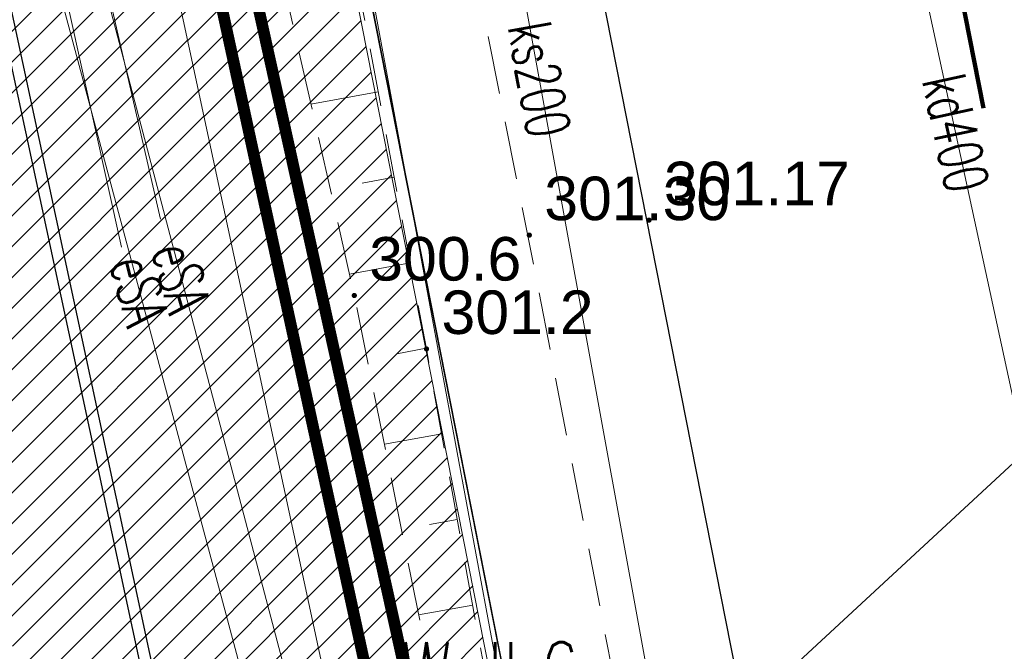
# Model space of a CAD drawing. Header units: metres. Extents: x 6567444 to 13135881, y 5574237 to 11149086.
# Tile 156 of 212: x 6567926 to 6567943, y 5574504 to 5574515. Entities that reach past the tile are written whole.
import ezdxf
from ezdxf import colors
from ezdxf.entities.mleader import LeaderData, LeaderLine
from ezdxf.enums import TextEntityAlignment as Align
from ezdxf.math import Vec2, Vec3

# ---------------------------------------------------------------- set-up
doc = ezdxf.new("R2010")
doc.units = ezdxf.units.M
for name, pattern in [('_MDCP$0$2.0_1.0', [3, 2, -1]), ('_MDCP$0$L_0_03', [1, 0.5, -0.5]), ('_MDCP$0$L_0_04', [1.5, 1, -0.5]), ('GE.I.6640.1.468.2024_MDCP_dodatkowe pomiary_12.03.2026$0$2.0_1.0', [3, 2, -1]), ('GE.I.6640.1.468.2024_MDCP_dodatkowe pomiary_12.03.2026$0$L_0_03', [1, 0.5, -0.5]), ('GE.I.6640.1.468.2024_MDCP_dodatkowe pomiary_12.03.2026$0$L_0_04', [1.5, 1, -0.5])]:
    doc.linetypes.add(name, pattern=pattern)
for name, color, linetype, lineweight in [('_MDCP$0$EGB_DzialkaEwidencyjna', 7, 'Continuous', 18), ('_MDCP$0$EGB_Klasouzytek', 92, 'Continuous', 18), ('_MDCP$0$EGB_KonturUzytkuGruntowego', 92, 'Continuous', 18), ('_MDCP$0$GES_PrzewodElektroenergetyczny', 1, 'Continuous', 18), ('_MDCP$0$KR_ObiektKarto', 7, 'Continuous', 18), ('_MDCP$0$OT_Komunikacja', 7, 'Continuous', 18), ('_MDCP$0$OT_Skarpa', 7, 'Continuous', 18), ('_MDCP$0$OTRN', 7, 'Continuous', 13), ('_MDCP$0$OTRS', 7, 'Continuous', 13), ('_MDCP$0$OTRS_O', 7, 'Continuous', 20), ('_MDCP$0$Z_GRANICE SPRAWDZONE', 100, 'Continuous', 30), ('_MDCP$0$Z_ZAKRES', 214, 'Continuous', 90), ('_MDCP$1$GES_PrzewodKanalizacyjny', 36, 'Continuous', 18), ('_TB_KAN_D_Opis_Studnie', 7, 'Continuous', 30), ('_TT_KAN_D', 96, 'Continuous', 50), ('_TT_KAN_D_Opis_PKT_wpust', 7, 'Continuous', 30), ('GE.I.6640.1.468.2024_MDCP_dodatkowe pomiary_12.03.2026$0$EGB_DzialkaEwidencyjna', 7, 'Continuous', 18), ('GE.I.6640.1.468.2024_MDCP_dodatkowe pomiary_12.03.2026$0$EGB_Klasouzytek', 92, 'Continuous', 18), ('GE.I.6640.1.468.2024_MDCP_dodatkowe pomiary_12.03.2026$0$EGB_KonturUzytkuGruntowego', 92, 'Continuous', 18), ('GE.I.6640.1.468.2024_MDCP_dodatkowe pomiary_12.03.2026$0$GES_PrzewodElektroenergetyczny', 1, 'Continuous', 18), ('GE.I.6640.1.468.2024_MDCP_dodatkowe pomiary_12.03.2026$0$GES_PrzewodKanalizacyjny', 36, 'Continuous', 18), ('GE.I.6640.1.468.2024_MDCP_dodatkowe pomiary_12.03.2026$0$KR_ObiektKarto', 7, 'Continuous', 18), ('GE.I.6640.1.468.2024_MDCP_dodatkowe pomiary_12.03.2026$0$OT_Komunikacja', 7, 'Continuous', 18), ('GE.I.6640.1.468.2024_MDCP_dodatkowe pomiary_12.03.2026$0$OT_Skarpa', 7, 'Continuous', 18), ('GE.I.6640.1.468.2024_MDCP_dodatkowe pomiary_12.03.2026$0$OTRN', 7, 'Continuous', 13), ('GE.I.6640.1.468.2024_MDCP_dodatkowe pomiary_12.03.2026$0$OTRS', 7, 'Continuous', 13), ('GE.I.6640.1.468.2024_MDCP_dodatkowe pomiary_12.03.2026$0$OTRS_O', 7, 'Continuous', 20), ('GE.I.6640.1.468.2024_MDCP_dodatkowe pomiary_12.03.2026$0$Z_GRANICE SPRAWDZONE', 100, 'Continuous', 30), ('GE.I.6640.1.468.2024_MDCP_dodatkowe pomiary_12.03.2026$0$Z_ZAKRES', 214, 'Continuous', 90), ('PT-IE-001 PZT - instal. elektr XREFF$0$SEL_do_likwidacji', 1, 'PT-IE-001 PZT - instal. elektr XREFF$0$likwidacja1', 15), ('PT-IE-001 PZT - instal. elektr XREFF$0$SEL_sieci_kable_SN', 10, 'PT-IE-001 PZT - instal. elektr XREFF$0$SEL_SN', 50)]:
    doc.layers.add(name, color=color, linetype=linetype, lineweight=lineweight)
for name, color, linetype in [('_MDCP$0$OTRN_O', 7, 'Continuous'), ('FORMA - Arch 01 - PZT 1 Strefy', 7, 'Continuous'), ('GE.I.6640.1.468.2024_MDCP_dodatkowe pomiary_12.03.2026$0$OTRN_O', 7, 'Continuous')]:
    doc.layers.add(name, color=color, linetype=linetype)
doc.styles.add('_MDCP$0$BDOT', font='arial.ttf', dxfattribs={"width": 0.9})
doc.styles.add('_MDCP$0$STANDARD', font='simplex.shx')
doc.styles.add('GE.I.6640.1.468.2024_MDCP_dodatkowe pomiary_12.03.2026$0$BDOT', font='arial.ttf', dxfattribs={"width": 0.9})
doc.styles.add('GE.I.6640.1.468.2024_MDCP_dodatkowe pomiary_12.03.2026$0$STANDARD', font='simplex.shx')
doc.styles.add('PT-IE-001 PZT - instal. elektr XREFF$0$ARIAL', font='ARIALN.TTF', dxfattribs={"width": 0.8})
doc.styles.add('PT-IE-001 PZT - instal. elektr XREFF$0$ROMANS', font='ARIALN.TTF', dxfattribs={"width": 0.8})
doc.styles.add('ROMANS', font='romans.shx', dxfattribs={"width": 0.9})
doc.linetypes.add('PT-IE-001 PZT - instal. elektr XREFF$0$likwidacja1', pattern='A,0,-1,["X",PT-IE-001 PZT - instal. elektr XREFF$0$ROMANS,S=0.6,R=0,X=-0.1,Y=-0.3],-1', length=2)
doc.linetypes.add('PT-IE-001 PZT - instal. elektr XREFF$0$SEL_SN', pattern='A,5,["SN",PT-IE-001 PZT - instal. elektr XREFF$0$ARIAL,S=1,R=0,X=1.8,Y=0.25],5', length=10)
pattern_1 = [(45, (0, 0), (-0.265165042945, 0.265165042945), [])]

# ---------------------------------------------------------------- blocks, each defined once
blk = doc.blocks.new('_MDCP$0$OTRN')
at = {"layer": '_MDCP$0$OTRN', "color": 0, "const_width": 0.09}
blk.add_lwpolyline([(-0.045, 0, 1), (0.045, 0, 1)], format="xyb", close=True, dxfattribs=at)
at = {"layer": '_MDCP$0$OTRN_O', "color": 0, "style": '_MDCP$0$BDOT'}
blk.add_attdef('RZEDNA', (0.514, 0.515), '', height=1.5, dxfattribs=at)
blk = doc.blocks.new('_MDCP$0$OTRS')
at = {"layer": '_MDCP$0$OTRS', "color": 0, "lineweight": -3, "const_width": 0.09}
blk.add_lwpolyline([(-0.045, 0, 1), (0.045, 0, 1)], format="xyb", close=True, dxfattribs=at)
at = {"layer": '_MDCP$0$OTRS_O', "color": 0, "style": '_MDCP$0$BDOT'}
blk.add_attdef('RZEDNA', (0.514, 0.515), '', height=1.5, dxfattribs=at)
blk = doc.blocks.new('_MDCP')
at = {"layer": '_MDCP$0$EGB_DzialkaEwidencyjna', "linetype": 'CONTINUOUS', "lineweight": 18}
for p, q in [((6567870.09, 5574563.29), (6567937.22, 5574576.21)), ((6567937.22, 5574576.21), (6567953.2, 5574485.85)), ((6567921.55, 5574569.11), (6567849.51, 5574552.26)), ((6567849.51, 5574552.26), (6567921.55, 5574569.11)), ((6567946.41, 5574443.1), (6567921.55, 5574569.11)), ((6567921.55, 5574569.11), (6567946.41, 5574443.1)), ((6567848.19, 5574557.83), (6567870.09, 5574563.29)), ((6567849.51, 5574552.26), (6567848.19, 5574557.83)), ((6567830.11, 5574547.72), (6567849.51, 5574552.26)), ((6567829, 5574518.49), (6567830.11, 5574547.72)), ((6567851.37, 5574441.53), (6567829, 5574518.49)), ((6567953.2, 5574485.85), (6567954.34, 5574479.4)), ((6567954.34, 5574479.4), (6567964.63, 5574421.22)), ((6567945.87, 5574426.93), (6567946.41, 5574443.1)), ((6567946.41, 5574443.1), (6567945.87, 5574426.93)), ((6567857.95, 5574413.39), (6567851.37, 5574441.53)), ((6567941.78, 5574411.28), (6567945.87, 5574426.93)), ((6567945.87, 5574426.93), (6567941.78, 5574411.28)), ((6567964.63, 5574421.22), (6567961.98, 5574385.01)), ((6567864.17, 5574367.81), (6567857.95, 5574413.39)), ((6567926.87, 5574389.48), (6567941.78, 5574411.28)), ((6567941.78, 5574411.28), (6567926.87, 5574389.48)), ((6567903.73, 5574376.76), (6567926.87, 5574389.48)), ((6567926.87, 5574389.48), (6567903.73, 5574376.76)), ((6567961.98, 5574385.01), (6567940.38, 5574379.35)), ((6567940.38, 5574379.35), (6567927.03, 5574350.99)), ((6567864.17, 5574367.81), (6567903.73, 5574376.76)), ((6567903.73, 5574376.76), (6567864.17, 5574367.81)), ((6567869.98, 5574345.11), (6567864.17, 5574367.81)), ((6567921.32, 5574359.06), (6567869.98, 5574345.11)), ((6567923.464, 5574348.631), (6567921.32, 5574359.06)), ((6567927.03, 5574350.99), (6567923.464, 5574348.631))]:
    blk.add_line(p, q, dxfattribs=at)
at = {"layer": '_MDCP$0$EGB_Klasouzytek', "lineweight": 18}
blk.add_lwpolyline([(6567922.989, 5574350.942), (6567921.32, 5574359.06), (6567869.98, 5574345.11), (6567864.17, 5574367.81), (6567903.73, 5574376.76), (6567926.87, 5574389.48), (6567941.78, 5574411.28), (6567945.87, 5574426.93), (6567946.41, 5574443.1), (6567921.55, 5574569.11), (6567849.51, 5574552.26), (6567848.19, 5574557.83), (6567870.09, 5574563.29), (6567937.22, 5574576.21)], dxfattribs=at)
blk.add_lwpolyline([(6567903.73, 5574376.76), (6567864.17, 5574367.81), (6567857.95, 5574413.39), (6567851.37, 5574441.53), (6567829, 5574518.49), (6567830.11, 5574547.72), (6567849.51, 5574552.26), (6567921.55, 5574569.11), (6567946.41, 5574443.1), (6567945.87, 5574426.93), (6567941.78, 5574411.28), (6567926.87, 5574389.48)], close=True, dxfattribs=at)
at = {"layer": '_MDCP$0$EGB_KonturUzytkuGruntowego', "linetype": '_MDCP$0$L_0_03', "lineweight": 18}
blk.add_lwpolyline([(6567922.989, 5574350.942), (6567921.32, 5574359.06), (6567869.98, 5574345.11), (6567864.17, 5574367.81), (6567903.73, 5574376.76), (6567926.87, 5574389.48), (6567941.78, 5574411.28), (6567945.87, 5574426.93), (6567946.41, 5574443.1), (6567921.55, 5574569.11), (6567849.51, 5574552.26), (6567848.19, 5574557.83), (6567870.09, 5574563.29), (6567937.22, 5574576.21), (6567953.2, 5574485.85)], dxfattribs=at)
at = {"layer": '_MDCP$0$EGB_KonturUzytkuGruntowego', "linetype": '_MDCP$0$L_0_03', "lineweight": 18, "flags": 128}
blk.add_lwpolyline([(6567864.17, 5574367.81), (6567862.49, 5574380.1), (6567857.95, 5574413.39), (6567851.37, 5574441.53), (6567829, 5574518.49), (6567830.11, 5574547.72), (6567849.51, 5574552.26), (6567921.55, 5574569.11), (6567946.41, 5574443.1), (6567945.87, 5574426.93), (6567941.78, 5574411.28), (6567926.87, 5574389.48), (6567903.73, 5574376.76)], close=True, dxfattribs=at)
at = {"layer": '_MDCP$0$GES_PrzewodElektroenergetyczny', "color": 1, "linetype": 'Continuous', "lineweight": 18, "flags": 128}
for points in [[(6567883.78, 5574572.13), (6567883.06, 5574571.89), (6567883.089, 5574571.096), (6567884.11, 5574564.42), (6567888.04, 5574560.5), (6567890.767, 5574559.456), (6567896.42, 5574557.98), (6567908.753, 5574555.437), (6567914.23, 5574556.17), (6567916.28, 5574556.19), (6567918.025, 5574554.589), (6567919.263, 5574551.867), (6567920.386, 5574546.54), (6567921.773, 5574539.679), (6567927.49, 5574515.89), (6567933.26, 5574494), (6567934.39, 5574491.1), (6567940.21, 5574475.47), (6567941.561, 5574472.315), (6567942.934, 5574466.809), (6567944.53, 5574458.29), (6567944.75, 5574448.65)], [(6567881.27, 5574571.67), (6567882.28, 5574571.64), (6567882.897, 5574571.016), (6567883.96, 5574563.89), (6567887.85, 5574560.03), (6567890.56, 5574558.93), (6567896.58, 5574557.27), (6567908.9, 5574554.84), (6567914.26, 5574555.68), (6567915.825, 5574555.606), (6567917.809, 5574554.257), (6567918.847, 5574551.778), (6567919.908, 5574546.358), (6567921.275, 5574539.396), (6567926.778, 5574515.559), (6567932.61, 5574493.74), (6567933.7, 5574490.89), (6567939.84, 5574475.39), (6567941.22, 5574472.16), (6567942.59, 5574466.75), (6567944.04, 5574458.24), (6567944.134, 5574448.809)], [(6567865.43, 5574365.71), (6567866.05, 5574365.89), (6567896.56, 5574374.5), (6567904.27, 5574376.45), (6567911.08, 5574378.87), (6567917.57, 5574382.21), (6567923.68, 5574386.39), (6567927.96, 5574390.03), (6567932.71, 5574394.95), (6567937.44, 5574401.32), (6567941.37, 5574408.93), (6567944.03, 5574416.87), (6567946.43, 5574428.12), (6567947.07, 5574438.02), (6567946.76, 5574445.07), (6567943.54, 5574465.05), (6567937.11, 5574496.16), (6567934.67, 5574502.03), (6567928.51, 5574535.24), (6567922.19, 5574569.25)], [(6567940.21, 5574475.47), (6567934.39, 5574491.1), (6567933.26, 5574494), (6567927.49, 5574515.89), (6567921.773, 5574539.679), (6567920.386, 5574546.54)], [(6567919.908, 5574546.358), (6567921.275, 5574539.396), (6567926.778, 5574515.559), (6567932.61, 5574493.74), (6567933.7, 5574490.89), (6567939.84, 5574475.39)]]:
    blk.add_lwpolyline(points, dxfattribs=at)
at = {"layer": '_MDCP$0$KR_ObiektKarto', "linetype": 'Continuous', "lineweight": 18, "flags": 128}
for points in [[(6567932.278, 5574513.793), (6567931.121, 5574513.576)], [(6567932.555, 5574512.319), (6567932.004, 5574512.216)], [(6567932.831, 5574510.845), (6567931.786, 5574510.649)], [(6567933.108, 5574509.371), (6567932.6, 5574509.275)], [(6567933.375, 5574507.895), (6567932.386, 5574507.716)], [(6567933.642, 5574506.419), (6567933.162, 5574506.332)], [(6567933.909, 5574504.942), (6567932.977, 5574504.774)]]:
    blk.add_lwpolyline(points, dxfattribs=at)
at = {"layer": '_MDCP$0$OT_Komunikacja', "color": 7, "linetype": 'Continuous', "lineweight": 25, "flags": 128}
blk.add_lwpolyline([(6567929.81, 5574547.284), (6567935.279, 5574519.986), (6567935.957, 5574516.391), (6567939.3, 5574499.444), (6567941.361, 5574488.965), (6567942.778, 5574481.353), (6567945.871, 5574465.435), (6567947.515, 5574455.698), (6567948.396, 5574450.424)], dxfattribs=at)
at = {"layer": '_MDCP$0$OT_Komunikacja', "color": 7, "linetype": '_MDCP$0$L_0_04', "lineweight": 18, "flags": 128}
blk.add_lwpolyline([(6567919.7, 5574578.59), (6567920.76, 5574578.35), (6567921.77, 5574577.92), (6567922.83, 5574577.12), (6567923.8, 5574575.84), (6567924.51, 5574574.05), (6567925.03, 5574571.71), (6567925.42, 5574570.12), (6567926.172, 5574565.569), (6567928.182, 5574555.336), (6567929.81, 5574547.284), (6567935.279, 5574519.986), (6567935.957, 5574516.391), (6567939.3, 5574499.444), (6567941.361, 5574488.965), (6567942.778, 5574481.353), (6567941.559, 5574476.747), (6567935.05, 5574510.337), (6567926.066, 5574555.647), (6567923.648, 5574568.154), (6567923.33, 5574569.78), (6567923.13, 5574570.56), (6567922.7, 5574571.28), (6567922.48, 5574571.32), (6567907.73, 5574567.88), (6567907.32, 5574570.28), (6567908.58, 5574572.61), (6567905.5, 5574574.28), (6567905.13, 5574574.52), (6567904.95, 5574574.89), (6567905.03, 5574575.37), (6567905.44, 5574575.72), (6567918.52, 5574578.59)], close=True, dxfattribs=at)
at = {"layer": '_MDCP$0$OT_Skarpa', "color": 7, "linetype": '_MDCP$0$L_0_04', "lineweight": 18, "flags": 128}
blk.add_lwpolyline([(6567884.01, 5574512.09), (6567876.86, 5574547.94), (6567876.26, 5574547.82), (6567875.76, 5574549.86), (6567876.05, 5574552.23), (6567876.57, 5574555.45), (6567878.39, 5574559.18), (6567897.71, 5574564.07), (6567907.99, 5574566.63), (6567917.65, 5574568.74), (6567919.76, 5574567.97), (6567921.57, 5574566.16), (6567922.3, 5574563.38), (6567924.42, 5574554.5), (6567927.48, 5574539.93), (6567930.14, 5574525.19), (6567933.11, 5574509.36), (6567935.59, 5574495.65), (6567937.29, 5574485.32), (6567934.85, 5574495.46), (6567931.87, 5574510.28), (6567928.6, 5574524.67), (6567925.41, 5574540.18), (6567922.33, 5574553.8), (6567920.26, 5574561.93), (6567918.72, 5574564.81), (6567916.89, 5574565.72), (6567903.79, 5574562.41), (6567889, 5574558.66), (6567880.87, 5574556.37), (6567881, 5574553.22), (6567881.08, 5574550.51), (6567883.71, 5574545.25), (6567886.81, 5574530.54), (6567887.46, 5574525.34), (6567888.95, 5574514.16)], close=True, dxfattribs=at)
at = {"layer": '_MDCP$0$Z_GRANICE SPRAWDZONE', "linetype": 'ByBlock', "flags": 128}
blk.add_lwpolyline([(6567830.11, 5574547.72), (6567849.531, 5574552.262), (6567921.55, 5574569.11), (6567946.41, 5574443.1), (6567945.87, 5574426.93), (6567941.769, 5574411.258), (6567926.87, 5574389.48), (6567903.73, 5574376.76), (6567864.17, 5574367.81), (6567857.95, 5574413.39), (6567851.37, 5574441.53), (6567829, 5574518.49), (6567830.11, 5574547.72)], dxfattribs=at)
at = {"layer": '_MDCP$0$Z_ZAKRES', "linetype": '_MDCP$0$2.0_1.0', "lineweight": 140, "ltscale": 3}
blk.add_lwpolyline([(6567820.407, 5574555.719), (6567847.232, 5574561.997), (6567929.356, 5574581.206), (6567956.443, 5574443.911), (6567955.827, 5574425.481), (6567951.015, 5574407.07), (6567933.777, 5574381.866), (6567907.312, 5574367.318), (6567855.739, 5574355.65), (6567852.582, 5574378.747), (6567848.105, 5574411.572), (6567841.693, 5574438.994), (6567818.946, 5574517.253)], close=True, dxfattribs=at)
at = {"layer": '_MDCP$1$GES_PrzewodKanalizacyjny', "color": 36, "linetype": 'Continuous', "lineweight": 18, "flags": 128}
for points in [[(6567928.66, 5574549.141), (6567941.45, 5574478.87)], [(6567944.81, 5574501.15), (6567939.65, 5574525.01)]]:
    blk.add_lwpolyline(points, dxfattribs=at)
at = {"layer": '_MDCP$0$OTRN', "color": 14, "xscale": 0.5, "yscale": 0.5, "zscale": 0.5}
for p, values in [((6567931.868, 5574510.28, 300.647), {'RZEDNA': '300.6'}), ((6567933.113, 5574509.359, 301.194), {'RZEDNA': '301.2'})]:
    blk.add_blockref('_MDCP$0$OTRN', p, dxfattribs=at).add_auto_attribs(values)
at = {"layer": '_MDCP$0$OTRS', "xscale": 0.5, "yscale": 0.5, "zscale": 0.5}
for p, values in [((6567934.884, 5574511.321, 301.3), {'RZEDNA': '301.30'}), ((6567936.946, 5574511.579, 301.171), {'RZEDNA': '301.17'})]:
    blk.add_blockref('_MDCP$0$OTRS', p, dxfattribs=at).add_auto_attribs(values)
at = {"layer": '_MDCP$0$GES_PrzewodElektroenergetyczny', "color": 1, "lineweight": 15, "style": '_MDCP$0$STANDARD', "width": 0.66}
for rotation, p in [(-75.2, (6567928.887, 5574510.59)), (-75, (6567928.166, 5574510.367))]:
    blk.add_text('eSA', height=0.75, rotation=rotation, dxfattribs=at).set_placement(p, align=Align.MIDDLE_CENTER)
at = {"layer": '_MDCP$1$GES_PrzewodKanalizacyjny', "color": 36, "lineweight": 15, "style": '_MDCP$0$STANDARD', "width": 0.66}
for s, rotation, p in [('ks200', -79.7, (6567935.055, 5574514.005)), ('kd400', -77.8, (6567942.23, 5574513.08))]:
    blk.add_text(s, height=0.75, rotation=rotation, dxfattribs=at).set_placement(p, align=Align.MIDDLE_CENTER)
blk = doc.blocks.new('GE.I.6640.1.468.2024_MDCP_dodatkowe pomiary_12.03.2026$0$OTRN')
at = {"layer": 'GE.I.6640.1.468.2024_MDCP_dodatkowe pomiary_12.03.2026$0$OTRN', "color": 0, "const_width": 0.09}
blk.add_lwpolyline([(-0.045, 0, 1), (0.045, 0, 1)], format="xyb", close=True, dxfattribs=at)
at = {"layer": 'GE.I.6640.1.468.2024_MDCP_dodatkowe pomiary_12.03.2026$0$OTRN_O', "color": 0, "style": 'GE.I.6640.1.468.2024_MDCP_dodatkowe pomiary_12.03.2026$0$BDOT'}
blk.add_attdef('RZEDNA', (0.514, 0.515), '', height=1.5, dxfattribs=at)
blk = doc.blocks.new('GE.I.6640.1.468.2024_MDCP_dodatkowe pomiary_12.03.2026$0$OTRS')
at = {"layer": 'GE.I.6640.1.468.2024_MDCP_dodatkowe pomiary_12.03.2026$0$OTRS', "color": 0, "lineweight": -3, "const_width": 0.09}
blk.add_lwpolyline([(-0.045, 0, 1), (0.045, 0, 1)], format="xyb", close=True, dxfattribs=at)
at = {"layer": 'GE.I.6640.1.468.2024_MDCP_dodatkowe pomiary_12.03.2026$0$OTRS_O', "color": 0, "style": 'GE.I.6640.1.468.2024_MDCP_dodatkowe pomiary_12.03.2026$0$BDOT'}
blk.add_attdef('RZEDNA', (0.514, 0.515), '', height=1.5, dxfattribs=at)
blk = doc.blocks.new('GE.I.6640.1.468.2024_MDCP_dodatkowe pomiary_12.03.2026')
at = {"layer": 'GE.I.6640.1.468.2024_MDCP_dodatkowe pomiary_12.03.2026$0$EGB_DzialkaEwidencyjna', "linetype": 'CONTINUOUS', "lineweight": 18}
for p, q in [((6567870.09, 5574563.29), (6567937.22, 5574576.21)), ((6567937.22, 5574576.21), (6567953.2, 5574485.85)), ((6567921.55, 5574569.11), (6567849.51, 5574552.26)), ((6567849.51, 5574552.26), (6567921.55, 5574569.11)), ((6567946.41, 5574443.1), (6567921.55, 5574569.11)), ((6567921.55, 5574569.11), (6567946.41, 5574443.1)), ((6567848.19, 5574557.83), (6567870.09, 5574563.29)), ((6567849.51, 5574552.26), (6567848.19, 5574557.83)), ((6567830.11, 5574547.72), (6567849.51, 5574552.26)), ((6567829, 5574518.49), (6567830.11, 5574547.72)), ((6567851.37, 5574441.53), (6567829, 5574518.49)), ((6567953.2, 5574485.85), (6567954.34, 5574479.4)), ((6567954.34, 5574479.4), (6567964.63, 5574421.22)), ((6567945.87, 5574426.93), (6567946.41, 5574443.1)), ((6567946.41, 5574443.1), (6567945.87, 5574426.93)), ((6567857.95, 5574413.39), (6567851.37, 5574441.53)), ((6567941.78, 5574411.28), (6567945.87, 5574426.93)), ((6567945.87, 5574426.93), (6567941.78, 5574411.28)), ((6567964.63, 5574421.22), (6567961.98, 5574385.01)), ((6567864.17, 5574367.81), (6567857.95, 5574413.39)), ((6567926.87, 5574389.48), (6567941.78, 5574411.28)), ((6567941.78, 5574411.28), (6567926.87, 5574389.48)), ((6567903.73, 5574376.76), (6567926.87, 5574389.48)), ((6567926.87, 5574389.48), (6567903.73, 5574376.76)), ((6567961.98, 5574385.01), (6567940.38, 5574379.35)), ((6567940.38, 5574379.35), (6567927.03, 5574350.99)), ((6567864.17, 5574367.81), (6567903.73, 5574376.76)), ((6567903.73, 5574376.76), (6567864.17, 5574367.81)), ((6567869.98, 5574345.11), (6567864.17, 5574367.81)), ((6567921.32, 5574359.06), (6567869.98, 5574345.11)), ((6567923.464, 5574348.631), (6567921.32, 5574359.06)), ((6567927.03, 5574350.99), (6567923.464, 5574348.631))]:
    blk.add_line(p, q, dxfattribs=at)
at = {"layer": 'GE.I.6640.1.468.2024_MDCP_dodatkowe pomiary_12.03.2026$0$EGB_Klasouzytek', "lineweight": 18}
blk.add_lwpolyline([(6567922.989, 5574350.942), (6567921.32, 5574359.06), (6567869.98, 5574345.11), (6567864.17, 5574367.81), (6567903.73, 5574376.76), (6567926.87, 5574389.48), (6567941.78, 5574411.28), (6567945.87, 5574426.93), (6567946.41, 5574443.1), (6567921.55, 5574569.11), (6567849.51, 5574552.26), (6567848.19, 5574557.83), (6567870.09, 5574563.29), (6567937.22, 5574576.21)], dxfattribs=at)
blk.add_lwpolyline([(6567903.73, 5574376.76), (6567864.17, 5574367.81), (6567857.95, 5574413.39), (6567851.37, 5574441.53), (6567829, 5574518.49), (6567830.11, 5574547.72), (6567849.51, 5574552.26), (6567921.55, 5574569.11), (6567946.41, 5574443.1), (6567945.87, 5574426.93), (6567941.78, 5574411.28), (6567926.87, 5574389.48)], close=True, dxfattribs=at)
at = {"layer": 'GE.I.6640.1.468.2024_MDCP_dodatkowe pomiary_12.03.2026$0$EGB_KonturUzytkuGruntowego', "linetype": 'GE.I.6640.1.468.2024_MDCP_dodatkowe pomiary_12.03.2026$0$L_0_03', "lineweight": 18}
blk.add_lwpolyline([(6567922.989, 5574350.942), (6567921.32, 5574359.06), (6567869.98, 5574345.11), (6567864.17, 5574367.81), (6567903.73, 5574376.76), (6567926.87, 5574389.48), (6567941.78, 5574411.28), (6567945.87, 5574426.93), (6567946.41, 5574443.1), (6567921.55, 5574569.11), (6567849.51, 5574552.26), (6567848.19, 5574557.83), (6567870.09, 5574563.29), (6567937.22, 5574576.21), (6567953.2, 5574485.85)], dxfattribs=at)
at = {"layer": 'GE.I.6640.1.468.2024_MDCP_dodatkowe pomiary_12.03.2026$0$EGB_KonturUzytkuGruntowego', "linetype": 'GE.I.6640.1.468.2024_MDCP_dodatkowe pomiary_12.03.2026$0$L_0_03', "lineweight": 18, "flags": 128}
blk.add_lwpolyline([(6567864.17, 5574367.81), (6567862.49, 5574380.1), (6567857.95, 5574413.39), (6567851.37, 5574441.53), (6567829, 5574518.49), (6567830.11, 5574547.72), (6567849.51, 5574552.26), (6567921.55, 5574569.11), (6567946.41, 5574443.1), (6567945.87, 5574426.93), (6567941.78, 5574411.28), (6567926.87, 5574389.48), (6567903.73, 5574376.76)], close=True, dxfattribs=at)
at = {"layer": 'GE.I.6640.1.468.2024_MDCP_dodatkowe pomiary_12.03.2026$0$GES_PrzewodElektroenergetyczny', "color": 1, "linetype": 'Continuous', "lineweight": 18, "flags": 128}
for points in [[(6567883.78, 5574572.13), (6567883.06, 5574571.89), (6567883.089, 5574571.096), (6567884.11, 5574564.42), (6567888.04, 5574560.5), (6567890.767, 5574559.456), (6567896.42, 5574557.98), (6567908.753, 5574555.437), (6567914.23, 5574556.17), (6567916.28, 5574556.19), (6567918.025, 5574554.589), (6567919.263, 5574551.867), (6567920.386, 5574546.54), (6567921.773, 5574539.679), (6567927.49, 5574515.89), (6567933.26, 5574494), (6567934.39, 5574491.1), (6567940.21, 5574475.47), (6567941.561, 5574472.315), (6567942.934, 5574466.809), (6567944.53, 5574458.29), (6567944.75, 5574448.65)], [(6567881.27, 5574571.67), (6567882.28, 5574571.64), (6567882.897, 5574571.016), (6567883.96, 5574563.89), (6567887.85, 5574560.03), (6567890.56, 5574558.93), (6567896.58, 5574557.27), (6567908.9, 5574554.84), (6567914.26, 5574555.68), (6567915.825, 5574555.606), (6567917.809, 5574554.257), (6567918.847, 5574551.778), (6567919.908, 5574546.358), (6567921.275, 5574539.396), (6567926.778, 5574515.559), (6567932.61, 5574493.74), (6567933.7, 5574490.89), (6567939.84, 5574475.39), (6567941.22, 5574472.16), (6567942.59, 5574466.75), (6567944.04, 5574458.24), (6567944.134, 5574448.809)], [(6567865.43, 5574365.71), (6567866.05, 5574365.89), (6567896.56, 5574374.5), (6567904.27, 5574376.45), (6567911.08, 5574378.87), (6567917.57, 5574382.21), (6567923.68, 5574386.39), (6567927.96, 5574390.03), (6567932.71, 5574394.95), (6567937.44, 5574401.32), (6567941.37, 5574408.93), (6567944.03, 5574416.87), (6567946.43, 5574428.12), (6567947.07, 5574438.02), (6567946.76, 5574445.07), (6567943.54, 5574465.05), (6567937.11, 5574496.16), (6567934.67, 5574502.03), (6567928.51, 5574535.24), (6567922.19, 5574569.25)], [(6567940.21, 5574475.47), (6567934.39, 5574491.1), (6567933.26, 5574494), (6567927.49, 5574515.89), (6567921.773, 5574539.679), (6567920.386, 5574546.54)], [(6567919.908, 5574546.358), (6567921.275, 5574539.396), (6567926.778, 5574515.559), (6567932.61, 5574493.74), (6567933.7, 5574490.89), (6567939.84, 5574475.39)]]:
    blk.add_lwpolyline(points, dxfattribs=at)
at = {"layer": 'GE.I.6640.1.468.2024_MDCP_dodatkowe pomiary_12.03.2026$0$GES_PrzewodKanalizacyjny', "color": 36, "linetype": 'Continuous', "lineweight": 18, "flags": 128}
for points in [[(6567928.66, 5574549.141), (6567941.45, 5574478.87)], [(6567944.81, 5574501.15), (6567939.65, 5574525.01)]]:
    blk.add_lwpolyline(points, dxfattribs=at)
at = {"layer": 'GE.I.6640.1.468.2024_MDCP_dodatkowe pomiary_12.03.2026$0$KR_ObiektKarto', "linetype": 'Continuous', "lineweight": 18, "flags": 128}
for points in [[(6567932.278, 5574513.793), (6567931.121, 5574513.576)], [(6567932.555, 5574512.319), (6567932.004, 5574512.216)], [(6567932.831, 5574510.845), (6567931.786, 5574510.649)], [(6567933.108, 5574509.371), (6567932.6, 5574509.275)], [(6567933.375, 5574507.895), (6567932.386, 5574507.716)], [(6567933.642, 5574506.419), (6567933.162, 5574506.332)], [(6567933.909, 5574504.942), (6567932.977, 5574504.774)]]:
    blk.add_lwpolyline(points, dxfattribs=at)
at = {"layer": 'GE.I.6640.1.468.2024_MDCP_dodatkowe pomiary_12.03.2026$0$OT_Komunikacja', "color": 7, "linetype": 'Continuous', "lineweight": 25, "flags": 128}
blk.add_lwpolyline([(6567929.81, 5574547.284), (6567935.279, 5574519.986), (6567935.957, 5574516.391), (6567939.3, 5574499.444), (6567941.361, 5574488.965), (6567942.778, 5574481.353), (6567945.871, 5574465.435), (6567947.515, 5574455.698), (6567948.396, 5574450.424)], dxfattribs=at)
at = {"layer": 'GE.I.6640.1.468.2024_MDCP_dodatkowe pomiary_12.03.2026$0$OT_Komunikacja', "color": 7, "linetype": 'GE.I.6640.1.468.2024_MDCP_dodatkowe pomiary_12.03.2026$0$L_0_04', "lineweight": 18, "flags": 128}
blk.add_lwpolyline([(6567919.7, 5574578.59), (6567920.76, 5574578.35), (6567921.77, 5574577.92), (6567922.83, 5574577.12), (6567923.8, 5574575.84), (6567924.51, 5574574.05), (6567925.03, 5574571.71), (6567925.42, 5574570.12), (6567926.172, 5574565.569), (6567928.182, 5574555.336), (6567929.81, 5574547.284), (6567935.279, 5574519.986), (6567935.957, 5574516.391), (6567939.3, 5574499.444), (6567941.361, 5574488.965), (6567942.778, 5574481.353), (6567941.559, 5574476.747), (6567935.05, 5574510.337), (6567926.066, 5574555.647), (6567923.648, 5574568.154), (6567923.33, 5574569.78), (6567923.13, 5574570.56), (6567922.7, 5574571.28), (6567922.48, 5574571.32), (6567907.73, 5574567.88), (6567907.32, 5574570.28), (6567908.58, 5574572.61), (6567905.5, 5574574.28), (6567905.13, 5574574.52), (6567904.95, 5574574.89), (6567905.03, 5574575.37), (6567905.44, 5574575.72), (6567918.52, 5574578.59)], close=True, dxfattribs=at)
at = {"layer": 'GE.I.6640.1.468.2024_MDCP_dodatkowe pomiary_12.03.2026$0$OT_Skarpa', "color": 7, "linetype": 'GE.I.6640.1.468.2024_MDCP_dodatkowe pomiary_12.03.2026$0$L_0_04', "lineweight": 18, "flags": 128}
blk.add_lwpolyline([(6567884.01, 5574512.09), (6567876.86, 5574547.94), (6567876.26, 5574547.82), (6567875.76, 5574549.86), (6567876.05, 5574552.23), (6567876.57, 5574555.45), (6567878.39, 5574559.18), (6567897.71, 5574564.07), (6567907.99, 5574566.63), (6567917.65, 5574568.74), (6567919.76, 5574567.97), (6567921.57, 5574566.16), (6567922.3, 5574563.38), (6567924.42, 5574554.5), (6567927.48, 5574539.93), (6567930.14, 5574525.19), (6567933.11, 5574509.36), (6567935.59, 5574495.65), (6567937.29, 5574485.32), (6567934.85, 5574495.46), (6567931.87, 5574510.28), (6567928.6, 5574524.67), (6567925.41, 5574540.18), (6567922.33, 5574553.8), (6567920.26, 5574561.93), (6567918.72, 5574564.81), (6567916.89, 5574565.72), (6567903.79, 5574562.41), (6567889, 5574558.66), (6567880.87, 5574556.37), (6567881, 5574553.22), (6567881.08, 5574550.51), (6567883.71, 5574545.25), (6567886.81, 5574530.54), (6567887.46, 5574525.34), (6567888.95, 5574514.16)], close=True, dxfattribs=at)
at = {"layer": 'GE.I.6640.1.468.2024_MDCP_dodatkowe pomiary_12.03.2026$0$Z_GRANICE SPRAWDZONE', "linetype": 'ByBlock', "flags": 128}
blk.add_lwpolyline([(6567830.11, 5574547.72), (6567849.531, 5574552.262), (6567921.55, 5574569.11), (6567946.41, 5574443.1), (6567945.87, 5574426.93), (6567941.769, 5574411.258), (6567926.87, 5574389.48), (6567903.73, 5574376.76), (6567864.17, 5574367.81), (6567857.95, 5574413.39), (6567851.37, 5574441.53), (6567829, 5574518.49), (6567830.11, 5574547.72)], dxfattribs=at)
at = {"layer": 'GE.I.6640.1.468.2024_MDCP_dodatkowe pomiary_12.03.2026$0$Z_ZAKRES', "linetype": 'GE.I.6640.1.468.2024_MDCP_dodatkowe pomiary_12.03.2026$0$2.0_1.0', "lineweight": 140, "ltscale": 3}
blk.add_lwpolyline([(6567820.407, 5574555.719), (6567847.232, 5574561.997), (6567929.356, 5574581.206), (6567956.443, 5574443.911), (6567955.827, 5574425.481), (6567951.015, 5574407.07), (6567933.777, 5574381.866), (6567907.312, 5574367.318), (6567855.739, 5574355.65), (6567852.582, 5574378.747), (6567848.105, 5574411.572), (6567841.693, 5574438.994), (6567818.946, 5574517.253)], close=True, dxfattribs=at)
at = {"layer": 'GE.I.6640.1.468.2024_MDCP_dodatkowe pomiary_12.03.2026$0$OTRN', "color": 14, "xscale": 0.5, "yscale": 0.5, "zscale": 0.5}
for p, values in [((6567931.868, 5574510.28, 300.647), {'RZEDNA': '300.6'}), ((6567933.113, 5574509.359, 301.194), {'RZEDNA': '301.2'})]:
    blk.add_blockref('GE.I.6640.1.468.2024_MDCP_dodatkowe pomiary_12.03.2026$0$OTRN', p, dxfattribs=at).add_auto_attribs(values)
at = {"layer": 'GE.I.6640.1.468.2024_MDCP_dodatkowe pomiary_12.03.2026$0$OTRS', "xscale": 0.5, "yscale": 0.5, "zscale": 0.5}
for p, values in [((6567934.884, 5574511.321, 301.3), {'RZEDNA': '301.30'}), ((6567936.946, 5574511.579, 301.171), {'RZEDNA': '301.17'})]:
    blk.add_blockref('GE.I.6640.1.468.2024_MDCP_dodatkowe pomiary_12.03.2026$0$OTRS', p, dxfattribs=at).add_auto_attribs(values)
at = {"layer": 'GE.I.6640.1.468.2024_MDCP_dodatkowe pomiary_12.03.2026$0$GES_PrzewodElektroenergetyczny', "color": 1, "lineweight": 15, "style": 'GE.I.6640.1.468.2024_MDCP_dodatkowe pomiary_12.03.2026$0$STANDARD', "width": 0.66}
for rotation, p in [(-75.2, (6567928.887, 5574510.59)), (-75, (6567928.166, 5574510.367))]:
    blk.add_text('eSA', height=0.75, rotation=rotation, dxfattribs=at).set_placement(p, align=Align.MIDDLE_CENTER)
at = {"layer": 'GE.I.6640.1.468.2024_MDCP_dodatkowe pomiary_12.03.2026$0$GES_PrzewodKanalizacyjny', "color": 36, "lineweight": 15, "style": 'GE.I.6640.1.468.2024_MDCP_dodatkowe pomiary_12.03.2026$0$STANDARD', "width": 0.66}
for s, rotation, p in [('ks200', -79.7, (6567935.055, 5574514.005)), ('kd400', -77.8, (6567942.23, 5574513.08))]:
    blk.add_text(s, height=0.75, rotation=rotation, dxfattribs=at).set_placement(p, align=Align.MIDDLE_CENTER)
blk = doc.blocks.new('PT-IE-001 PZT - instal. elektr XREFF')
at = {"layer": 'PT-IE-001 PZT - instal. elektr XREFF$0$SEL_do_likwidacji'}
for points in [[(6567928.53, 5574511.595), (6567919.263, 5574551.867), (6567918.025, 5574554.589), (6567916.28, 5574556.19), (6567914.23, 5574556.17), (6567908.753, 5574555.437), (6567896.191, 5574558.04), (6567891.774, 5574559.193), (6567887.941, 5574560.449)], [(6567927.86, 5574511.114), (6567918.847, 5574551.778), (6567917.809, 5574554.257), (6567915.825, 5574555.606), (6567914.26, 5574555.68), (6567908.9, 5574554.84), (6567896.575, 5574557.203), (6567888.183, 5574559.762)]]:
    blk.add_lwpolyline(points, dxfattribs=at)
at = {"layer": 'PT-IE-001 PZT - instal. elektr XREFF$0$SEL_sieci_kable_SN'}
blk.add_lwpolyline([(6567892.848, 5574558.913, 0.2, 0.2, 0), (6567917.757, 5574564.266, 0.2, 0.2, 0), (6567918.796, 5574563.396, 0.2, 0.2, 0), (6567927.137, 5574523.953, 0.2, 0.2, 0), (6567928.432, 5574523.32, 0.2, 0.2, 0), (6567937.238, 5574483.451, 0.2, 0.2, 0)], format="xyseb", dxfattribs=at)
at = {"layer": 'PT-IE-001 PZT - instal. elektr XREFF$0$SEL_sieci_kable_SN', "elevation": 0.2}
blk.add_lwpolyline([(6567892.694, 5574558.342, 0.2, 0.2, 0), (6567917.435, 5574563.693, 0.2, 0.2, 0), (6567918.33, 5574563.038, 0.2, 0.2, 0), (6567926.69, 5574523.445, 0.2, 0.2, 0), (6567927.937, 5574522.825, 0.2, 0.2, 0), (6567936.593, 5574483.03, 0.2, 0.2, 0)], format="xyseb", dxfattribs=at)

msp = doc.modelspace()

# ---------------------------------------------------------------- block references
at = {"layer": 'Defpoints'}
msp.add_blockref('GE.I.6640.1.468.2024_MDCP_dodatkowe pomiary_12.03.2026', (0, 0), dxfattribs=at)

# ---------------------------------------------------------------- next in the draw order: block references
msp.add_blockref('_MDCP', (0, 0))

# ---------------------------------------------------------------- next in the draw order: linework, layer by layer
at = {"layer": '_TT_KAN_D', "lineweight": 30}
msp.add_lwpolyline([(6567925.996, 5574486.482), (6567931.862, 5574487.743), (6567925.124, 5574519.091), (6567919.258, 5574517.831)], close=True, dxfattribs=at)
msp.add_lwpolyline([(6567926.149, 5574486.72), (6567931.624, 5574487.897), (6567924.971, 5574518.854), (6567919.496, 5574517.677), (6567926.149, 5574486.72)], dxfattribs=at)

# ---------------------------------------------------------------- next in the draw order: leaders
at = {"layer": '_TB_KAN_D_Opis_Studnie', "lineweight": 25}
ml = msp.add_multileader_mtext('Standard', dxfattribs=at)
ml.set_content('\\T0.8;\\W0.8;RUROWY \\PZBIORNIK RETENCYJNY\\PV~175m3 ', color=256, style='ROMANS')
ml.set_leader_properties(color=256, linetype='ByLayer', lineweight=25)
ml.build(insert=Vec2(0, 0))
ml.multileader.update_dxf_attribs({"text_left_attachment_type": 5, "text_right_attachment_type": 5, "dogleg_length": 0.2, "arrow_head_size": 0.5})
ctx = ml.context
ctx.base_point, ctx.char_height, ctx.arrow_head_size, ctx.landing_gap_size, ctx.plane_origin, ctx.plane_x_axis, ctx.plane_y_axis = Vec3(6567950.471, 5574513.919), 1.2, 0.5, 0.5, Vec3(6567951.604, 5574524.296), Vec3(0.886138, -0.463422), Vec3(0.463422, 0.886138)
ctx.left_attachment, ctx.right_attachment = 5, 5
notes = []
notes.append((ctx, [(0, (1, 1, 0), (6567950.271, 5574513.919), (1, 0), 0.2, [(0, [(6567929.938, 5574495.101)], 0, [])])]))
ctx.mtext.insert, ctx.mtext.flow_direction = Vec3(6567950.971, 5574519.359), 5
for ctx, leaders in notes:
    for number, flags, end, landing, length, lines in leaders:
        leader = LeaderData()
        leader.index, (leader.has_last_leader_line, leader.has_dogleg_vector, leader.attachment_direction) = number, flags
        leader.last_leader_point, leader.dogleg_vector, leader.dogleg_length = Vec3(end), Vec3(landing), length
        for number, points, colour, breaks in lines:
            line = LeaderLine()
            line.index, line.vertices, line.color, line.breaks = number, Vec3.list(points), colors.encode_raw_color(colour), breaks
            leader.lines.append(line)
        ctx.leaders.append(leader)

# ---------------------------------------------------------------- next in the draw order: block references
msp.add_blockref('PT-IE-001 PZT - instal. elektr XREFF', (0, 0))

# ---------------------------------------------------------------- next in the draw order: hatches: boundary and pattern name
at = {"layer": 'FORMA - Arch 01 - PZT 1 Strefy', "linetype": 'Continuous', "lineweight": 0, "true_color": 0x577933}
h = msp.add_hatch(dxfattribs=at)
h.set_pattern_fill('ANSI31', color=77, scale=3, style=0)
h.set_pattern_definition(pattern_1)
h.paths.add_polyline_path([(6567829, 5574517.24), (6567842.398, 5574471.118), (6567844.165, 5574471.632), (6567846.931, 5574462.111), (6567846.967, 5574484.472), (6567835.736, 5574536.73), (6567846.642, 5574539.074), (6567844.864, 5574547.35), (6567918.571, 5574563.191), (6567935.605, 5574483.933), (6567930.975, 5574476.768), (6567931.227, 5574475.595), (6567933.57, 5574476.098, 0.216609), (6567938.884, 5574480.085), (6567921.55, 5574567.86), (6567849.267, 5574550.953), (6567830.11, 5574546.47)])
at = {"layer": 'FORMA - Arch 01 - PZT 1 Strefy', "linetype": 'Continuous', "lineweight": 0, "true_color": 0x69697f}
h = msp.add_hatch(dxfattribs=at)
h.set_pattern_fill('ANSI31', color=8, scale=3, style=0)
h.set_pattern_definition(pattern_1)
h.paths.add_polyline_path([(6567875.437, 5574515.718), (6567883.567, 5574477.893), (6567884.58, 5574473.187), (6567886.578, 5574463.891), (6567886.587, 5574463.893), (6567900.21, 5574466.838, -0.318533), (6567899.358, 5574467.62), (6567899.085, 5574468.891, -0.414214), (6567899.852, 5574470.079), (6567930.975, 5574476.768), (6567935.605, 5574483.933), (6567924.844, 5574534.007), (6567916.781, 5574532.275), (6567916.886, 5574531.786, -0.414214), (6567911.513, 5574523.471)])
h.paths.add_polyline_path([(6567890.289, 5574475.183), (6567882.84, 5574509.83, -0.414214), (6567884.459, 5574511.827), (6567891.303, 5574513.297, -0.414214), (6567892.488, 5574512.529), (6567900.066, 5574477.285, -0.457655), (6567898.958, 5574476.024), (6567891.477, 5574474.416, -0.372067)], flags=0)
h.paths.add_polyline_path([(6567906.631, 5574477.673, -0.414214), (6567905.44, 5574478.44), (6567897.865, 5574513.685, -0.414214), (6567898.635, 5574514.873), (6567906.457, 5574516.554, -0.414214), (6567907.645, 5574515.787), (6567915.217, 5574480.541, -0.414214), (6567914.452, 5574479.354)], flags=0)
h.paths.add_polyline_path([(6567913.019, 5574516.942, -0.414214), (6567913.789, 5574518.13), (6567914.948, 5574518.379, -0.227837), (6567920.849, 5574516.958), (6567922.941, 5574515.251, -0.170304), (6567923.975, 5574513.557), (6567929.342, 5574488.599, -0.198912), (6567929.204, 5574487.846), (6567926.784, 5574484.101, -0.198912), (6567922.376, 5574481.057), (6567921.785, 5574480.93, -0.414214), (6567920.597, 5574481.697)], flags=0)

# ---------------------------------------------------------------- next in the draw order: linework, layer by layer
at = {"layer": 'FORMA - Arch 01 - PZT 1 Strefy', "color": 71, "linetype": 'Continuous', "lineweight": 13, "true_color": 0xaff266}
for p, q in [((6567938.884, 5574480.085), (6567921.55, 5574567.86)), ((6567918.571, 5574563.191), (6567935.605, 5574483.933))]:
    msp.add_line(p, q, dxfattribs=at)
at = {"layer": 'FORMA - Arch 01 - PZT 1 Strefy', "color": 254, "linetype": 'Continuous', "lineweight": 13, "true_color": 0xd2d2ff}
msp.add_line((6567935.605, 5574483.933), (6567924.844, 5574534.007), dxfattribs=at)

# ---------------------------------------------------------------- next in the draw order: texts
at = {"layer": '_TT_KAN_D_Opis_PKT_wpust', "lineweight": 25, "insert": (6567932.68, 5574504.302), "char_height": 1.2, "attachment_point": 1, "style": 'ROMANS'}
msp.add_mtext('\\T0.95;\\W0.7;WpII.6', dxfattribs=at)

doc.saveas('drawing.dxf')
